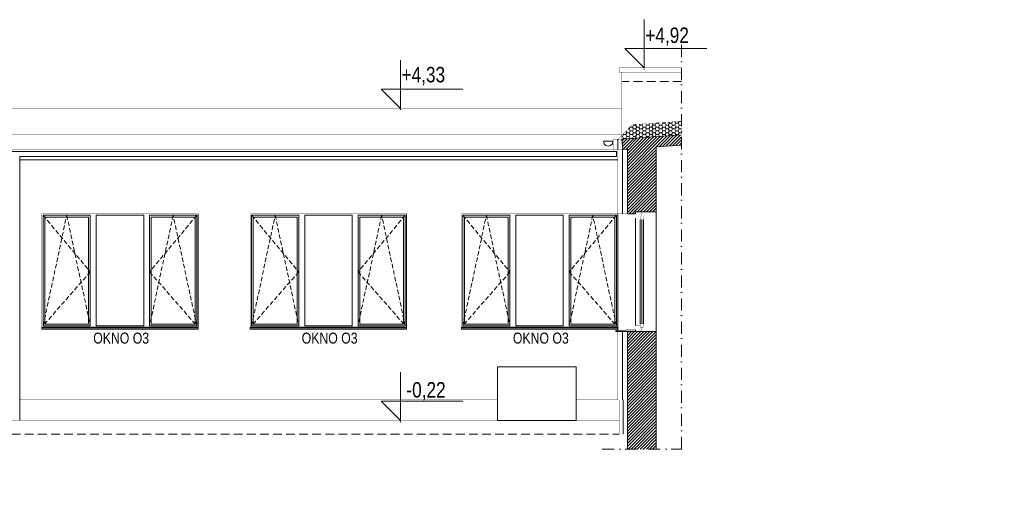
# Model space of a CAD drawing. Header units: millimetres. Extents: x 18880 to 99371, y -5529 to 27899.
# Tile 55 of 161: x 37586 to 39022, y -38 to 655. Entities that reach past the tile are written whole.
import ezdxf

# ---------------------------------------------------------------- set-up
doc = ezdxf.new("R2010")
doc.units = ezdxf.units.MM
doc.linetypes.add('DASHED', pattern=[19.05, 12.7, -6.35])
doc.linetypes.add('Kropki i Kreski', pattern=[335.138881, 176.388884, -88.194442, 0, -70.555556])
for name, color, linetype, lineweight in [('AA_HATCH', 251, 'Continuous', 0), ('AA_IZOLACJA', 251, 'Continuous', 0), ('AA_OPIS', 2, 'Continuous', 0), ('AA_WIDOK', 254, 'Continuous', 0), ('AA_WYMIAROWANIE_WEW', 254, 'Continuous', 0), ('K_SCIANY', 90, 'Continuous', 20)]:
    doc.layers.add(name, color=color, linetype=linetype, lineweight=lineweight)
doc.styles.add('ARIAL', font='arial.ttf')
doc.styles.add('Dimensions', font='arial.ttf', dxfattribs={"width": 0.8})
doc.linetypes.add('STYROPIAN', pattern='A,0.000141,[1,styropian.shx,S=1,R=0,X=0,Y=0],-14.102004', length=14.102145)
doc.dimstyles.new('Rzędne__wierzch', dxfattribs={"dimtxt": 15, "dimasz": 0.75, "dimexe": 8, "dimexo": 0, "dimgap": 0, "dimtad": 0, "dimjust": 2, "dimtih": 1, "dimtoh": 1, "dimlfac": 0.01, "dimzin": 1, "dimtxsty": 'Dimensions', "dimblk": 'KOTA', "dimcen": 0, "dimse1": 1, "dimse2": 1, "dimsd1": 1, "dimclrd": 256, "dimclre": 256, "dimclrt": 256, "dimazin": 0, "dimtfac": 1, "dimtofl": 0, "dimtmove": 2, "dimatfit": 2, "dimldrblk": 'NONE', "dimfxl": 1, "dimlwd": -1, "dimlwe": -1, "dimarcsym": 0})
pattern_1 = [(45, (0, -856.5993), (-2.24506403, 2.24506403), [])]

# ---------------------------------------------------------------- blocks, each defined once
blk = doc.blocks.new('ZOL okno O2')
at = {"layer": 'AA_OPIS', "linetype": 'DASHED', "ltscale": 0.5}
for points in [[(22271.1, 7293.8), (22339.9, 7211.3), (22271.1, 7132.8), (22305.5, 7293.8), (22339.9, 7132.8)], [(22495.1, 7293.8), (22426.3, 7211.3), (22495.1, 7132.8), (22460.7, 7293.8), (22426.3, 7132.8)]]:
    blk.add_lwpolyline(points, dxfattribs=at)
at = {"layer": 'AA_WIDOK', "color": 255, "const_width": 0.3}
for points in [[(22269.1, 7130.8), (22269.1, 7295.8)], [(22269.1, 7295.8), (22497.1, 7295.8)], [(22497.1, 7295.8), (22497.1, 7130.8)]]:
    blk.add_lwpolyline(points, dxfattribs=at)
at = {"layer": 'AA_WIDOK'}
for points in [[(22497.1, 7295.8), (22497.1, 7130.2)], [(22271.1, 7132.8), (22271.1, 7293.8)], [(22271.1, 7293.8), (22339.9, 7293.8)], [(22273.6, 7135.3), (22273.6, 7291.3)], [(22273.6, 7291.3), (22337.4, 7291.3)], [(22337.4, 7291.3), (22337.4, 7135.3)], [(22339.9, 7293.8), (22339.9, 7132.8)], [(22348.5, 7132.8), (22348.5, 7293.8)], [(22348.5, 7293.8), (22417.7, 7293.8)], [(22417.7, 7293.8), (22417.7, 7132.8)], [(22426.3, 7132.8), (22426.3, 7293.8)], [(22426.3, 7293.8), (22495.1, 7293.8)], [(22428.8, 7135.3), (22428.8, 7291.3)], [(22428.8, 7291.3), (22492.6, 7291.3)], [(22492.6, 7291.3), (22492.6, 7135.3)], [(22495.1, 7293.8), (22495.1, 7132.8)], [(22339.9, 7132.8), (22271.1, 7132.8)], [(22337.4, 7135.3), (22273.6, 7135.3)], [(22417.7, 7132.8), (22348.5, 7132.8)], [(22495.1, 7132.8), (22426.3, 7132.8)], [(22492.6, 7135.3), (22428.8, 7135.3)], [(22497.1, 7130), (22497.1, 7130.2)]]:
    blk.add_lwpolyline(points, dxfattribs=at)
at = {"layer": 'AA_WIDOK', "color": 4}
for points in [[(22497.1, 7130.8), (22269.1, 7130.8)], [(22269.1, 7128.3), (22269.1, 7130.8)], [(22269.1, 7130.2), (22269.1, 7130)], [(22269.1, 7130), (22497.1, 7130)], [(22269.1, 7128.3), (22497.1, 7128.3)], [(22269.1, 7127.8), (22269.1, 7128.3)], [(22269.1, 7127.8), (22497.1, 7127.8)], [(22497.1, 7128.3), (22497.1, 7130.8)], [(22497.1, 7127.8), (22497.1, 7128.3)]]:
    blk.add_lwpolyline(points, dxfattribs=at)
at = {"layer": 'AA_OPIS', "insert": (22384.9, 7122.8), "char_height": 16, "width": 300, "attachment_point": 2, "style": 'ARIAL'}
blk.add_mtext('{\\W0.8;OKNO O3}', dxfattribs=at)
blk = doc.blocks.new('KOTA')
at = {"ltscale": 100}
blk.add_lwpolyline([(62.5, 0), (0, 0), (25, 25), (25, -81)], dxfattribs=at)
blk = doc.blocks.new('*D443')
at = {"layer": 'AA_WYMIAROWANIE_WEW', "transparency": 16777216}
blk.add_line((38141.2, 523.9), (38141.2, 525.1), dxfattribs=at)
at = {"layer": 'Defpoints', "color": 0, "transparency": 16777216}
for p in [(38141.2, 526.2), (38150.9, 526.2), (38666.3, 93.1)]:
    blk.add_point(p, dxfattribs=at)
at = {"layer": 'AA_WYMIAROWANIE_WEW', "transparency": 16777216, "xscale": 1.125, "yscale": 1.125, "zscale": 1.125, "rotation": 90}
blk.add_blockref('KOTA', (38141.2, 526.2), dxfattribs=at)
at = {"layer": 'AA_WYMIAROWANIE_WEW', "lineweight": 0, "transparency": 16777216, "insert": (38174.5, 573.3), "char_height": 22.5, "attachment_point": 5, "style": 'Dimensions'}
blk.add_mtext('+4,33', dxfattribs=at)
blk = doc.blocks.new('_None')
blk = doc.blocks.new('*D444')
at = {"layer": 'AA_WYMIAROWANIE_WEW', "transparency": 16777216}
blk.add_line((38496.8, 582.9), (38496.8, 584), dxfattribs=at)
at = {"layer": 'Defpoints', "color": 0, "transparency": 16777216}
for p in [(38496.8, 585.2), (38505.7, 585.2), (39021.9, 93.1)]:
    blk.add_point(p, dxfattribs=at)
at = {"layer": 'AA_WYMIAROWANIE_WEW', "transparency": 16777216, "xscale": 1.125, "yscale": 1.125, "zscale": 1.125, "rotation": 90}
blk.add_blockref('KOTA', (38496.8, 585.2), dxfattribs=at)
at = {"layer": 'AA_WYMIAROWANIE_WEW', "lineweight": 0, "transparency": 16777216, "insert": (38530.1, 630.7), "char_height": 22.5, "attachment_point": 5, "style": 'Dimensions'}
blk.add_mtext('+4,92', dxfattribs=at)
blk = doc.blocks.new('*D445')
at = {"layer": 'AA_WYMIAROWANIE_WEW', "transparency": 16777216}
blk.add_line((38141.2, 68.9), (38141.2, 70), dxfattribs=at)
at = {"layer": 'Defpoints', "color": 0, "transparency": 16777216}
for p in [(38136.2, 71.2), (38141.2, 71.2), (38103.7, -37.8)]:
    blk.add_point(p, dxfattribs=at)
at = {"layer": 'AA_WYMIAROWANIE_WEW', "transparency": 16777216, "xscale": 1.125, "yscale": 1.125, "zscale": 1.125, "rotation": 90}
blk.add_blockref('KOTA', (38141.2, 71.2), dxfattribs=at)
at = {"layer": 'AA_WYMIAROWANIE_WEW', "lineweight": 0, "transparency": 16777216, "insert": (38178.5, 113.8), "char_height": 22.5, "attachment_point": 5, "style": 'Dimensions'}
blk.add_mtext('-0,22', dxfattribs=at)

msp = doc.modelspace()

# ---------------------------------------------------------------- hatches: boundary and pattern name
at = {"layer": 'AA_HATCH'}
h = msp.add_hatch(dxfattribs=at)
h.set_pattern_fill('HONEY', color=256)
h.set_pattern_definition([(0, (0, -856.5993), (4.7625, 2.74963064), [3.175, -6.35]), (120, (0, -856.5993), (-4.76249999, 2.74963066), [3.175, -6.35]), (60, (0, -856.5993), (1e-08, 5.4992613), [-6.35, 3.175])])
h.paths.add_polyline_path([(38551.17472, 507.43756), (38479.42627, 502.32889), (38464.17176, 487.15886), (38464.17176, 481.19209), (38551.17472, 487.38693)])
h = msp.add_hatch(dxfattribs=at)
h.set_pattern_fill('ANSI31', color=256)
h.set_pattern_definition(pattern_1)
h.paths.add_polyline_path([(38514.17176, 469.88918), (38551.17472, 472.52348), (38551.17472, 487.38693), (38464.17176, 481.19209), (38464.17176, 481.1771), (38465.36794, 466.22487), (38472.17176, 466.52918), (38472.17176, 372.3516), (38484.17176, 372.3516), (38484.17176, 375.3516), (38514.17176, 375.3516)])
h = msp.add_hatch(dxfattribs=at)
h.set_pattern_fill('ANSI31', color=256)
h.set_pattern_definition(pattern_1)
h.paths.add_polyline_path([(38514.17176, 200.75591), (38472.17176, 200.75591), (38472.17176, 29.63126), (38514.17176, 29.63126)])

# ---------------------------------------------------------------- linework, layer by layer
at = {"layer": 'AA_IZOLACJA', "linetype": 'STYROPIAN'}
msp.add_lwpolyline([(38458.36794, 466.23411), (38458.36794, 481.19209)], dxfattribs=at)
at = {"layer": 'AA_IZOLACJA', "linetype": 'STYROPIAN', "ltscale": 1.4}
for points in [[(38465.17176, 372.3516), (38465.17176, 466.22487)], [(38465.17176, 101.0865), (38465.17176, 200.75591)]]:
    msp.add_lwpolyline(points, dxfattribs=at)
at = {"layer": 'AA_IZOLACJA', "linetype": 'STYROPIAN', "ltscale": 1.2}
msp.add_lwpolyline([(38466.17176, 51.0865), (38466.17176, 101.0865)], dxfattribs=at)
at = {"layer": 'AA_OPIS', "linetype": 'Kropki i Kreski', "ltscale": 0.1}
msp.add_lwpolyline([(38435.17176, 29.63126), (38551.17472, 29.63126), (38551.17472, 626.65485)], dxfattribs=at)
at = {"layer": 'AA_WIDOK', "color": 4}
for points, const_width in [([(38551.17472, 585.1672), (38460.17176, 585.1672)], 0.5), ([(38460.17176, 579.1672), (38460.17176, 585.1672)], 0.5), ([(38551.17472, 579.1672), (38460.17176, 579.1672)], 0.5), ([(38484.17176, 366.3516), (38484.17176, 375.3516)], 0.3), ([(38484.17176, 375.3516), (38493.17176, 375.3516)], 0.3), ([(38493.17176, 375.3516), (38493.17176, 368.8516)], 0.3), ([(38490.67176, 366.3516), (38484.17176, 366.3516)], 0.3), ([(38493.17176, 368.8516), (38490.67176, 368.8516)], 0.3), ([(38490.67176, 368.8516), (38490.67176, 366.3516)], 0.3), ([(38490.67176, 363.8516), (38490.67176, 368.8516)], 0.3), ([(38490.67176, 368.8516), (38495.67176, 368.8516)], 0.3), ([(38495.67176, 363.8516), (38490.67176, 363.8516)], 0.3), ([(38492.17176, 363.8516), (38492.17176, 212.25591)], 0.3), ([(38493.17176, 363.8516), (38493.17176, 212.25591)], 0.3), ([(38494.17176, 363.8516), (38494.17176, 212.25591)], 0.3), ([(38495.67176, 368.8516), (38495.67176, 363.8516)], 0.3), ([(38484.17176, 200.75591), (38484.17176, 209.75591)], 0.3), ([(38484.17176, 209.75591), (38490.67176, 209.75591)], 0.3), ([(38490.67176, 207.25591), (38490.67176, 212.25591)], 0.3), ([(38490.67176, 212.25591), (38495.67176, 212.25591)], 0.3), ([(38490.67176, 209.75591), (38490.67176, 207.25591)], 0.3), ([(38490.67176, 207.25591), (38493.17176, 207.25591)], 0.3), ([(38495.67176, 207.25591), (38490.67176, 207.25591)], 0.3), ([(38493.17176, 207.25591), (38493.17176, 200.75591)], 0.3), ([(38495.67176, 212.25591), (38495.67176, 207.25591)], 0.3), ([(38493.17176, 200.75591), (38484.17176, 200.75591)], 0.3)]:
    msp.add_lwpolyline(points, dxfattribs=dict(at, const_width=const_width))
at = {"layer": 'AA_WIDOK', "const_width": 0.5}
for points in [[(38464.17176, 481.1771), (38464.17176, 579.1672)], [(38464.17176, 526.19205), (35174.17176, 526.19205)], [(35174.17176, 487.43878), (38464.17176, 487.43878)], [(35174.17176, 466.2728), (38451.36794, 466.2728)], [(37585.90358, 101.1672), (38282.56591, 101.1672)], [(38397.34255, 101.1672), (38458.17176, 101.1672)]]:
    msp.add_lwpolyline(points, dxfattribs=at)
at = {"layer": 'AA_WIDOK', "color": 8, "linetype": 'DASHED'}
for points in [[(38551.17472, 565.1672), (38464.17176, 565.1672)], [(35174.17176, 51.1672), (38460.17176, 51.1672)]]:
    msp.add_lwpolyline(points, dxfattribs=at)
at = {"layer": 'AA_WIDOK', "color": 9, "const_width": 0.3}
for points in [[(38479.42627, 502.32889), (38551.17472, 507.43756)], [(38458.17176, 481.19209), (38479.42627, 502.32889)], [(38465.36794, 466.22487), (38451.36794, 466.22487), (38451.36794, 481.19209)], [(38464.17176, 481.1771), (38451.36794, 481.1771)], [(38472.17176, 372.3516), (38458.17176, 372.3516), (38458.17176, 466.22487)], [(38472.17176, 101.0865), (38458.17176, 101.0865), (38458.17176, 200.75591)]]:
    msp.add_lwpolyline(points, dxfattribs=at)
at = {"layer": 'AA_WIDOK', "color": 4}
for points in [[(38438.10958, 474.72487), (38437.17176, 478.22487)], [(38437.17176, 478.22487), (38444.17176, 478.22487)], [(38440.67176, 472.1627), (38438.10958, 474.72487)], [(38444.17176, 478.22487), (38451.17176, 478.22487)], [(38450.23393, 474.72487), (38447.67176, 472.1627)], [(38451.17176, 478.22487), (38450.23393, 474.72487)], [(35174.17176, 463.22487), (38456.17176, 463.22487), (38456.17176, 456.22487), (37585.90358, 456.22487)], [(38444.17176, 471.22487), (38440.67176, 472.1627)], [(38447.67176, 472.1627), (38444.17176, 471.22487)], [(37585.90358, 456.22487), (37585.90358, 445.93336)], [(37585.90358, 456.22487), (37585.90358, 71.1672)], [(38484.17176, 209.75591), (38484.17176, 366.3516)], [(38490.67176, 363.8516), (38490.67176, 212.25591)], [(38495.67176, 363.8516), (38495.67176, 212.25591)], [(38495.67176, 363.8516), (38495.67176, 212.25591)]]:
    msp.add_lwpolyline(points, dxfattribs=at)
at = {"layer": 'AA_WIDOK'}
for points in [[(37585.90358, 451.32057), (38458.17176, 451.32057)], [(38514.17176, 375.3516), (38514.17176, 200.75591)], [(38458.17176, 372.3516), (38458.17176, 200.75591)]]:
    msp.add_lwpolyline(points, dxfattribs=at)
msp.add_lwpolyline([(38282.56591, 71.1672), (38397.34255, 71.1672), (38397.34255, 149.27898), (38282.56591, 149.27898)], close=True, dxfattribs=at)
at = {"layer": 'AA_WIDOK', "color": 9}
msp.add_lwpolyline([(38460.17176, 101.0865, 0.3, 0.3, 0), (38460.17176, 51.0865, 0.3, 0.3, 0), (38472.17176, 51.0865, 0, 0, 0)], format="xyseb", dxfattribs=at)
at = {"layer": 'AA_WIDOK', "color": 3, "const_width": 0.5}
msp.add_lwpolyline([(35174.17176, 71.1672), (38460.17176, 71.1672)], dxfattribs=at)
at = {"layer": 'K_SCIANY'}
for points in [[(38464.17176, 481.19209), (38551.27102, 487.39379)], [(38514.17176, 469.88918), (38514.17176, 375.3516), (38484.17176, 375.3516), (38484.17176, 372.3516), (38472.17176, 372.3516), (38472.17176, 466.52918), (38465.36794, 466.22487), (38464.17176, 481.1771)], [(38551.19121, 472.52465), (38514.17176, 469.88918)], [(38472.17176, 29.63126), (38472.17176, 200.75591)], [(38472.17176, 200.75591), (38514.17176, 200.75591)], [(38472.17176, 200.75591), (38514.17176, 200.75591)], [(38514.17176, 200.75591), (38514.17176, 29.63126)]]:
    msp.add_lwpolyline(points, dxfattribs=at)
msp.add_lwpolyline([(38455.17176, 200.75591), (38484.17176, 200.75591), (38484.17176, 203.25591), (38455.17176, 202.46979)], close=True, dxfattribs=at)

# ---------------------------------------------------------------- block references
for p in [(15349.01189, -6923.48057), (15653.04042, -6923.48057), (15961.04042, -6923.48057)]:
    msp.add_blockref('ZOL okno O2', p)

# ---------------------------------------------------------------- dimensions: what is measured, and where the dimension line sits
at = {"layer": 'AA_WYMIAROWANIE_WEW', "lineweight": 0}
for base, p1, p2, picture, middle in [((38496.79482, 585.1672), (39021.87735, 93.10482), (38505.67324, 585.1672), '*D444', (38530.13172, 630.65692)), ((38141.17391, 526.19205), (38666.25644, 93.10482), (38150.88584, 526.19205), '*D443', (38174.51082, 573.26836))]:
    dim = msp.add_linear_dim(base=base, p1=p1, p2=p2, angle=90, dimstyle='Rzędne__wierzch', override={"dimscale": 1.5, "dimpost": '+<>'}, dxfattribs=at)
    dim.commit()
    dim.dimension.update_dxf_attribs({"geometry": picture, "text_midpoint": middle, "dimtype": 160})
dim = msp.add_linear_dim(base=(38141.17391, 71.1672), p1=(38103.71662, -37.8328), p2=(38136.21761, 71.1672), angle=90, text='-0,22', dimstyle='Rzędne__wierzch', override={"dimscale": 1.5, "dimpost": '- <>'}, dxfattribs=at)
dim.commit()
dim.dimension.update_dxf_attribs({"geometry": '*D445', "text_midpoint": (38178.52808, 113.81199), "dimtype": 160})

doc.saveas('drawing.dxf')
